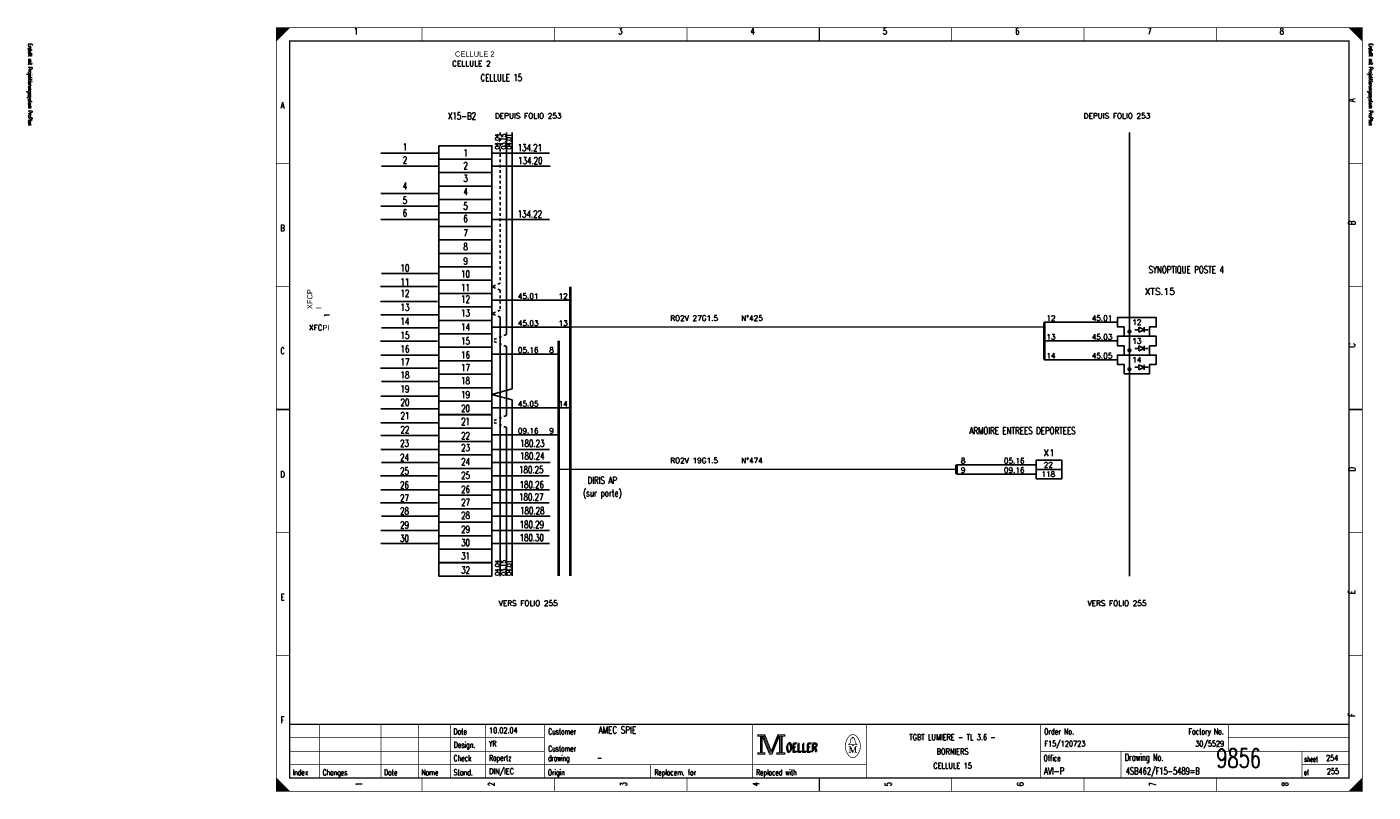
# Model space of a CAD drawing. Header units: centimetres. Extents: x 0 to 491, y -1040 to 69.
# Tile 13 of 181: x 191 to 241, y -1000 to -971. Entities that reach past the tile are written whole.
import ezdxf
from ezdxf.enums import TextEntityAlignment as Align

# ---------------------------------------------------------------- set-up
doc = ezdxf.new("R2010")
doc.units = ezdxf.units.CM
doc.header["$MEASUREMENT"] = 0
doc.linetypes.add('CONTINU', pattern=[0])
doc.linetypes.add('DISCONTINU', pattern=[0.15, 0.1, -0.05])
doc.layers.get('0').update_dxf_attribs({"color": 9, "linetype": 'CONTINUOUS'})
for name, color, linetype in [('POINTILLE', 5, 'DISCONTINU'), ('SCH-3', 3, 'CONTINU'), ('TEXTE', 3, 'CONTINUOUS'), ('TRAIFIN', 1, 'CONTINUOUS'), ('TRAIGROS', 2, 'CONTINUOUS'), ('TRAIMOY', 4, 'CONTINUOUS')]:
    doc.layers.add(name, color=color, linetype=linetype)
doc.styles.get("Standard").update_dxf_attribs({"font": 'romans.shx', "bigfont": 'TXT.shx'})

# ---------------------------------------------------------------- blocks, each defined once
blk = doc.blocks.new('BRND')
at = {"layer": 'TRAIFIN'}
for p, q in [((-0.73, -4.53), (0.8, -4.53)), ((0.8, -5.47), (0.8, -3.59)), ((0.8, -3.59), (2.68, -4.53)), ((2.68, -4.53), (0.8, -5.47)), ((2.68, -5.47), (2.68, -3.59)), ((2.68, -4.53), (4.27, -4.53))]:
    blk.add_line(p, q, dxfattribs=at)
at = {"layer": 'TRAIMOY'}
blk.add_lwpolyline([(-4.75, -7), (-4.75, -3.5), (-7.25, -3.5), (-7.25, 0), (7.25, 0), (7.25, -3.5), (4.75, -3.5), (4.75, -7)], close=True, dxfattribs=at)

msp = doc.modelspace()

# ---------------------------------------------------------------- linework, layer by layer
at = {"color": 0, "linetype": 'Continuous'}
for p, q in [((203.898, -976.186), (206.031, -976.186)), ((208.059, -976.186), (210.192, -976.186)), ((203.916, -976.67), (206.049, -976.67)), ((208.077, -976.67), (210.21, -976.67)), ((203.898, -977.691), (206.031, -977.691)), ((203.898, -978.158), (206.031, -978.158)), ((203.898, -978.66), (206.031, -978.66)), ((208.059, -978.66), (210.192, -978.66)), ((203.916, -980.676), (206.049, -980.676)), ((203.88, -981.161), (206.013, -981.161)), ((203.88, -981.716), (206.013, -981.716)), ((203.898, -982.218), (206.031, -982.218)), ((203.916, -982.702), (206.049, -982.702)), ((203.88, -983.204), (206.013, -983.204)), ((203.898, -983.723), (206.031, -983.723)), ((203.88, -984.207), (206.013, -984.207)), ((203.916, -984.709), (206.049, -984.709)), ((203.898, -985.247), (206.031, -985.247)), ((203.898, -985.73), (206.031, -985.73)), ((203.898, -986.246), (206.031, -986.246)), ((203.898, -986.726), (206.031, -986.726)), ((203.898, -987.238), (206.031, -987.238)), ((208.059, -987.238), (210.192, -987.238)), ((203.916, -987.722), (206.049, -987.722)), ((208.077, -987.722), (210.21, -987.722)), ((203.88, -988.223), (206.013, -988.223)), ((208.041, -988.223), (210.174, -988.223)), ((203.898, -988.743), (206.031, -988.743)), ((208.059, -988.743), (210.192, -988.743)), ((203.88, -989.227), (206.013, -989.227)), ((208.041, -989.227), (210.174, -989.227)), ((203.916, -989.729), (206.049, -989.729)), ((208.077, -989.729), (210.21, -989.729)), ((203.898, -990.266), (206.031, -990.266)), ((208.059, -990.266), (210.192, -990.266)), ((203.898, -990.75), (206.031, -990.75)), ((208.059, -990.75), (210.192, -990.75))]:
    msp.add_line(p, q, dxfattribs=at)
at = {"color": 0, "const_width": 0.025, "flags": 128}
for points in [[(200, -985.75), (200, -971.5), (240.5, -971.5), (240.5, -1000), (200, -1000), (200, -985.75)], [(200, -971.5), (200.5, -971.5), (200, -972), (200, -971.5)], [(200.025, -971.5), (200.025, -971.975), (200.05, -971.95), (200.05, -971.5), (200.075, -971.5), (200.075, -971.925), (200.1, -971.9), (200.1, -971.5), (200.125, -971.5), (200.125, -971.875), (200.15, -971.85), (200.15, -971.5), (200.175, -971.5), (200.175, -971.825), (200.2, -971.8)], [(200.2, -971.8), (200.2, -971.5), (200.225, -971.5), (200.225, -971.775), (200.25, -971.75), (200.25, -971.5), (200.275, -971.5), (200.275, -971.725), (200.3, -971.7), (200.3, -971.5), (200.325, -971.5), (200.325, -971.675), (200.35, -971.65), (200.35, -971.5), (200.375, -971.5)], [(200.375, -971.5), (200.375, -971.625), (200.4, -971.6), (200.4, -971.5), (200.425, -971.5), (200.425, -971.575), (200.45, -971.55), (200.45, -971.5), (200.475, -971.5), (200.475, -971.525)], [(240, -971.5), (240.5, -972), (240.475, -971.975), (240.475, -971.5), (240.45, -971.5), (240.45, -971.95), (240.425, -971.925), (240.425, -971.5), (240.4, -971.5), (240.4, -971.9), (240.375, -971.875), (240.375, -971.5), (240.35, -971.5), (240.35, -971.85), (240.325, -971.825)], [(240.15, -971.65), (240.15, -971.5), (240.125, -971.5), (240.125, -971.625), (240.1, -971.6), (240.1, -971.5), (240.075, -971.5), (240.075, -971.575), (240.05, -971.55), (240.05, -971.5), (240.025, -971.5), (240.025, -971.525)], [(240.325, -971.825), (240.325, -971.5), (240.3, -971.5), (240.3, -971.8), (240.275, -971.775), (240.275, -971.5), (240.25, -971.5), (240.25, -971.75), (240.225, -971.725), (240.225, -971.5), (240.2, -971.5), (240.2, -971.7), (240.175, -971.675), (240.175, -971.5), (240.15, -971.5)], [(217.95, -997.88), (217.95, -997.95), (218.05, -997.95), (218.05, -998.55), (217.95, -998.55), (217.95, -998.62), (218.22, -998.62), (218.22, -998.55), (218.12, -998.55), (218.12, -997.95), (218.22, -997.95), (218.22, -997.88), (217.95, -997.88)], [(218.07, -997.93), (218.07, -998.57), (218.1, -998.57), (218.1, -997.93)], [(218.12, -997.95), (218.39, -998.62), (218.49, -998.62), (218.76, -997.95)], [(218.18, -997.95), (218.42, -998.54), (218.46, -998.54)], [(218.22, -997.88), (218.46, -998.48), (218.7, -997.88)], [(218.22, -997.95), (218.44, -998.51), (218.47, -998.51)], [(218.46, -998.58), (218.49, -998.58), (218.74, -997.95)], [(218.46, -998.54), (218.48, -998.54), (218.72, -997.95)], [(218.76, -997.95), (218.76, -998.55), (218.66, -998.55), (218.66, -998.62), (218.71, -998.62)], [(218.7, -997.88), (218.7, -997.95), (218.8, -997.95), (218.8, -998.55), (218.7, -998.55), (218.7, -998.62), (218.97, -998.62), (218.97, -998.55), (218.87, -998.55), (218.87, -997.95), (218.97, -997.95), (218.97, -997.88), (218.7, -997.88)], [(218.78, -997.93), (218.78, -998.57), (218.83, -998.57), (218.83, -997.93), (218.85, -997.93), (218.85, -998.57)], [(221.48, -998.26), (221.35, -998.26), (221.35, -998.24), (221.4, -998.2), (221.43, -998.04)], [(221.48, -998.01), (221.48, -997.98), (221.52, -997.98), (221.52, -998.01)], [(221.52, -998.26), (221.65, -998.26), (221.65, -998.24), (221.6, -998.2), (221.57, -998.04)], [(221.39, -998.33), (221.39, -998.54), (221.35, -998.54)], [(221.39, -998.33), (221.48, -998.54), (221.51, -998.54)], [(200, -999.5), (200, -1000), (200.5, -1000), (200, -999.5), (200.025, -999.525), (200.025, -1000), (200.05, -1000), (200.05, -999.55), (200.075, -999.575), (200.075, -1000), (200.1, -1000), (200.1, -999.6), (200.125, -999.625), (200.125, -1000), (200.15, -1000)], [(240.475, -999.525), (240.475, -1000), (240.45, -1000), (240.45, -999.55), (240.425, -999.575), (240.425, -1000), (240.4, -1000), (240.4, -999.6), (240.375, -999.625), (240.375, -1000), (240.35, -1000), (240.35, -999.65), (240.325, -999.675), (240.325, -1000), (240.3, -1000)], [(200.15, -1000), (200.15, -999.65), (200.175, -999.675), (200.175, -1000), (200.2, -1000), (200.2, -999.7), (200.225, -999.725), (200.225, -1000), (200.25, -1000), (200.25, -999.75), (200.275, -999.775), (200.275, -1000), (200.3, -1000), (200.3, -999.8), (200.325, -999.825)], [(200.325, -999.825), (200.325, -1000), (200.35, -1000), (200.35, -999.85), (200.375, -999.875), (200.375, -1000), (200.4, -1000), (200.4, -999.9), (200.425, -999.925), (200.425, -1000), (200.45, -1000), (200.45, -999.95), (200.475, -999.975)], [(240.125, -999.875), (240.125, -1000), (240.1, -1000), (240.1, -999.9), (240.075, -999.925), (240.075, -1000), (240.05, -1000), (240.05, -999.95), (240.025, -999.975), (240.025, -1000)], [(240.3, -1000), (240.3, -999.7), (240.275, -999.725), (240.275, -1000), (240.25, -1000), (240.25, -999.75), (240.225, -999.775), (240.225, -1000), (240.2, -1000), (240.2, -999.8), (240.175, -999.825), (240.175, -1000), (240.15, -1000), (240.15, -999.85), (240.125, -999.875)]]:
    msp.add_lwpolyline(points, dxfattribs=at)
at = {"color": 0, "flags": 128}
for points, const_width in [([(200, -971.5), (240.5, -971.5), (240.5, -1000), (200, -1000)], 0.025), ([(200.5, -972), (240, -972), (240, -999.5), (200.5, -999.5)], 0.05), ([(200.5, -972), (240, -972), (240, -999.5), (200.5, -999.5)], 0.025), ([(217.97, -997.9), (218.2, -997.9), (218.2, -997.93), (217.97, -997.93)], 0.025), ([(218.72, -997.9), (218.95, -997.9), (218.95, -997.93), (218.72, -997.93)], 0.025), ([(221.48, -998.26), (221.52, -998.26), (221.52, -998.29), (221.48, -998.29)], 0.025), ([(217.97, -998.57), (218.2, -998.57), (218.2, -998.6), (217.97, -998.6)], 0.025), ([(218.68, -998.57), (218.95, -998.57), (218.95, -998.6), (218.68, -998.6)], 0.025)]:
    msp.add_lwpolyline(points, close=True, dxfattribs=dict(at, const_width=const_width))
at = {"color": 0}
for points, const_width in [([(205.438, -971.5), (205.438, -972)], 0.025), ([(210.375, -971.5), (210.375, -972)], 0.025), ([(215.312, -971.5), (215.312, -972)], 0.025), ([(220.25, -972), (220.25, -971.5)], 0.05), ([(220.25, -971.5), (220.25, -972)], 0.025), ([(225.188, -971.5), (225.188, -972)], 0.025), ([(230.125, -971.5), (230.125, -972)], 0.025), ([(235.062, -971.5), (235.062, -972)], 0.025), ([(200, -976.583), (200.5, -976.583)], 0.025), ([(240.5, -976.583), (240, -976.583)], 0.025), ([(200, -981.167), (200.5, -981.167)], 0.025), ([(240.5, -981.167), (240, -981.167)], 0.025), ([(200.5, -985.75), (200, -985.75)], 0.05), ([(200, -985.75), (200.5, -985.75)], 0.025), ([(240, -985.75), (240.5, -985.75)], 0.05), ([(240.5, -985.75), (240, -985.75)], 0.025), ([(200, -990.333), (200.5, -990.333)], 0.025), ([(240.5, -990.333), (240, -990.333)], 0.025), ([(200, -994.917), (200.5, -994.917)], 0.025), ([(240.5, -994.917), (240, -994.917)], 0.025), ([(240, -997.5), (200.5, -997.5)], 0.05), ([(201.6, -999.5), (201.6, -997.5)], 0.025), ([(203.9, -999.5), (203.9, -997.5)], 0.025), ([(205.3, -999.5), (205.3, -997.5)], 0.025), ([(206.5, -997.5), (206.5, -999.5)], 0.025), ([(207.8, -997.5), (207.8, -999.5)], 0.025), ([(210, -997.5), (210, -999.5)], 0.025), ([(217.75, -997.5), (217.75, -999.5)], 0.025), ([(222, -997.5), (222, -999.5)], 0.025), ([(228.5, -997.5), (228.5, -999.5)], 0.025), ([(235.5, -997.5), (235.5, -998.5)], 0.025), ([(200.5, -998), (210, -998)], 0.025), ([(218.15, -997.95), (218.4, -998.58)], 0.025), ([(218.47, -998.51), (218.7, -997.94)], 0.025), ([(221.46, -998.01), (221.55, -998.01)], 0.025), ([(235.5, -998), (240, -998)], 0.025), ([(200.5, -998.5), (210, -998.5)], 0.025), ([(221.35, -998.33), (221.42, -998.33)], 0.025), ([(221.39, -998.54), (221.43, -998.54)], 0.025), ([(221.42, -998.33), (221.51, -998.54)], 0.025), ([(221.51, -998.54), (221.59, -998.33)], 0.025), ([(221.65, -998.54), (221.57, -998.54)], 0.025), ([(221.59, -998.54), (221.59, -998.33)], 0.025), ([(221.59, -998.33), (221.65, -998.33)], 0.025), ([(221.61, -998.33), (221.61, -998.54)], 0.025), ([(228.5, -998.5), (240, -998.5)], 0.025), ([(231.5, -998.5), (231.5, -999.5)], 0.025), ([(238.25, -998.5), (238.25, -999.5)], 0.025), ([(200.5, -999), (222, -999)], 0.025), ([(213.95, -999), (213.95, -999.5)], 0.025), ([(218.4, -998.58), (218.46, -998.58)], 0.025), ([(238.25, -999), (240, -999)], 0.025), ([(205.438, -1000), (205.438, -999.5)], 0.025), ([(210.375, -1000), (210.375, -999.5)], 0.025), ([(215.312, -1000), (215.312, -999.5)], 0.025), ([(220.25, -999.5), (220.25, -1000)], 0.05), ([(220.25, -1000), (220.25, -999.5)], 0.025), ([(225.188, -1000), (225.188, -999.5)], 0.025), ([(230.125, -1000), (230.125, -999.5)], 0.025), ([(235.062, -1000), (235.062, -999.5)], 0.025), ([(240.5, -999.5), (240, -1000)], 0.025), ([(200.475, -1000), (200.475, -999.975)], 0.025)]:
    msp.add_lwpolyline(points, dxfattribs=dict(at, const_width=const_width))
at = {"color": 0, "linetype": 'Continuous'}
for points in [[(206.066, -976.41), (206.066, -975.908), (208.038, -975.908), (208.038, -976.41)], [(206.066, -976.912), (206.066, -976.41), (208.038, -976.41), (208.038, -976.912)], [(206.066, -977.414), (206.066, -976.912), (208.038, -976.912), (208.038, -977.414)], [(206.066, -977.916), (206.066, -977.414), (208.038, -977.414), (208.038, -977.916)], [(206.066, -978.418), (206.066, -977.916), (208.038, -977.916), (208.038, -978.418)], [(206.066, -978.92), (206.066, -978.418), (208.038, -978.418), (208.038, -978.92)], [(206.066, -979.422), (206.066, -978.92), (208.038, -978.92), (208.038, -979.422)], [(206.066, -979.924), (206.066, -979.422), (208.038, -979.422), (208.038, -979.924)], [(206.066, -980.427), (206.066, -979.924), (208.038, -979.924), (208.038, -980.427)], [(206.066, -980.929), (206.066, -980.427), (208.038, -980.427), (208.038, -980.929)], [(206.066, -981.421), (206.066, -980.919), (208.038, -980.919), (208.038, -981.421)], [(206.066, -981.923), (206.066, -981.421), (208.038, -981.421), (208.038, -981.923)], [(206.066, -982.425), (206.066, -981.923), (208.038, -981.923), (208.038, -982.425)], [(206.066, -982.927), (206.066, -982.425), (208.038, -982.425), (208.038, -982.927)], [(206.066, -983.429), (206.066, -982.927), (208.038, -982.927), (208.038, -983.429)], [(206.066, -983.932), (206.066, -983.429), (208.038, -983.429), (208.038, -983.932)], [(206.066, -984.434), (206.066, -983.932), (208.038, -983.932), (208.038, -984.434)], [(206.066, -984.936), (206.066, -984.434), (208.038, -984.434), (208.038, -984.936)], [(206.066, -985.438), (206.066, -984.936), (208.038, -984.936), (208.038, -985.438)], [(206.066, -985.94), (206.066, -985.438), (208.038, -985.438), (208.038, -985.94)], [(206.066, -986.447), (206.066, -985.945), (208.038, -985.945), (208.038, -986.447)], [(206.066, -986.945), (206.066, -986.443), (208.038, -986.443), (208.038, -986.945)], [(206.066, -987.445), (206.066, -986.943), (208.038, -986.943), (208.038, -987.445)], [(206.066, -987.947), (206.066, -987.445), (208.038, -987.445), (208.038, -987.947)], [(206.066, -988.449), (206.066, -987.947), (208.038, -987.947), (208.038, -988.449)], [(206.066, -988.951), (206.066, -988.449), (208.038, -988.449), (208.038, -988.951)], [(206.066, -989.454), (206.066, -988.951), (208.038, -988.951), (208.038, -989.454)], [(206.066, -989.956), (206.066, -989.454), (208.038, -989.454), (208.038, -989.956)], [(206.066, -990.458), (206.066, -989.956), (208.038, -989.956), (208.038, -990.458)], [(206.066, -990.96), (206.066, -990.458), (208.038, -990.458), (208.038, -990.96)], [(206.066, -991.467), (206.066, -990.965), (208.038, -990.965), (208.038, -991.467)], [(206.066, -991.964), (206.066, -991.462), (208.038, -991.462), (208.038, -991.964)]]:
    msp.add_lwpolyline(points, close=True, dxfattribs=at)
at = {"color": 0, "const_width": 0.025, "flags": 128}
for points in [[(221.35, -997.961, 0.373815), (221.349, -998.657, 0.373815)], [(221.649, -997.96, 0.530775), (221.351, -997.959, 0.530775)], [(221.46, -998.01, 0.414214), (221.43, -998.04, 0.414214)], [(221.57, -998.04, 0.414214), (221.54, -998.01, 0.414214)], [(221.65, -998.66, 0.378582), (221.646, -997.956, 0.378582)], [(221.35, -998.66, 0.532213), (221.649, -998.661, 0.532213)]]:
    msp.add_lwpolyline(points, format="xyb", dxfattribs=at)
at = {"layer": 'POINTILLE', "color": 0, "const_width": 0.05}
for points in [[(228.641, -982.676), (210.963, -982.676)], [(225.366, -987.987), (210.53, -987.987)]]:
    msp.add_lwpolyline(points, dxfattribs=at)
at = {"layer": 'TRAIFIN', "color": 0, "linetype": 'DISCONTINU'}
for p, q in [((208.353, -975.42), (208.353, -981.041)), ((208.353, -981.041), (208.038, -981.17)), ((208.353, -981.298), (208.038, -981.17)), ((208.353, -981.298), (208.353, -982.045)), ((208.353, -982.045), (208.038, -982.174)), ((208.353, -982.303), (208.038, -982.174)), ((208.583, -982.955), (208.038, -983.178)), ((208.583, -983.401), (208.038, -983.178)), ((208.583, -985.973), (208.038, -986.196)), ((208.583, -986.419), (208.038, -986.196))]:
    msp.add_line(p, q, dxfattribs=at)
at = {"layer": 'TRAIFIN', "color": 0}
for p, q in [((208.583, -982.955), (208.583, -975.42)), ((208.791, -984.983), (208.791, -975.42)), ((208.791, -984.983), (208.791, -978.414)), ((210.963, -981.672), (208.038, -981.672)), ((208.353, -991.963), (208.353, -982.303)), ((210.963, -982.676), (208.038, -982.676)), ((231.366, -982.494), (228.641, -982.494)), ((208.583, -985.973), (208.583, -983.401)), ((231.366, -983.194), (228.641, -983.194)), ((210.53, -983.681), (208.038, -983.681)), ((231.366, -983.894), (228.641, -983.894)), ((208.791, -984.983), (208.038, -985.187)), ((208.791, -985.391), (208.038, -985.187)), ((208.791, -991.961), (208.791, -985.391)), ((208.791, -991.961), (208.791, -985.391)), ((210.963, -985.689), (208.038, -985.689)), ((208.583, -986.419), (208.583, -991.962)), ((210.53, -986.694), (208.038, -986.694)), ((228.341, -987.812), (225.366, -987.812)), ((228.341, -988.162), (225.366, -988.162))]:
    msp.add_line(p, q, dxfattribs=at)
at = {"layer": 'TRAIFIN', "color": 0, "const_width": 0.072}
for points in [[(231.772, -982.844, 1), (231.86, -982.844, 1)], [(231.772, -983.544, 1), (231.86, -983.544, 1)], [(231.772, -984.244, 1), (231.86, -984.244, 1)]]:
    msp.add_lwpolyline(points, format="xyb", close=True, dxfattribs=at)
at = {"layer": 'TRAIGROS', "color": 0}
msp.add_line((231.816, -975.42), (231.816, -991.964), dxfattribs=at)
at = {"layer": 'TRAIGROS', "color": 0, "const_width": 0.1}
for points in [[(210.963, -981.17), (210.963, -991.964)], [(228.641, -982.494), (228.641, -983.894)], [(210.53, -983.178), (210.53, -991.961)], [(225.366, -987.812), (225.366, -988.162)]]:
    msp.add_lwpolyline(points, dxfattribs=at)
at = {"layer": 'TRAIMOY', "color": 0}
for points in [[(228.341, -987.637), (229.291, -987.637), (229.291, -987.987), (228.341, -987.987)], [(228.341, -987.987), (229.291, -987.987), (229.291, -988.337), (228.341, -988.337)]]:
    msp.add_lwpolyline(points, close=True, dxfattribs=at)

# ---------------------------------------------------------------- block references
at = {"layer": 'SCH-3', "color": 0, "xscale": 0.1, "yscale": 0.1, "zscale": 0.1}
for p in [(232.091, -982.319), (232.091, -983.019), (232.091, -983.719)]:
    msp.add_blockref('BRND', p, dxfattribs=at)

# ---------------------------------------------------------------- texts
at = {"color": 0}
for s, height, width, p in [('1', 0.238, 0.672, (202.965, -971.514)), ('3', 0.238, 0.672, (212.832, -971.514)), ('4', 0.238, 0.672, (217.766, -971.514)), ('5', 0.238, 0.672, (222.699, -971.514)), ('6', 0.238, 0.672, (227.632, -971.514)), ('7', 0.238, 0.672, (232.566, -971.514)), ('8', 0.238, 0.672, (237.499, -971.514)), ('CELLULE 15', 0.2619, 0.736, (208.393, -973.24)), ('A', 0.238, 0.76, (200.233, -974.283)), ('X15-B2', 0.2619, 0.736, (206.925, -974.67)), ('1', 0.262, 0.736, (204.797, -975.828)), ('134.21', 0.2619, 0.736, (209.455, -975.855)), ('2', 0.262, 0.736, (204.797, -976.312)), ('1', 0.262, 0.736, (207.057, -976.043)), ('134.20', 0.2619, 0.736, (209.473, -976.339)), ('2', 0.262, 0.736, (207.057, -976.527)), ('4', 0.262, 0.736, (204.797, -977.279)), ('3', 0.262, 0.736, (207.057, -976.993)), ('5', 0.262, 0.736, (204.797, -977.817)), ('4', 0.262, 0.736, (207.057, -977.495)), ('6', 0.262, 0.736, (204.797, -978.284)), ('5', 0.262, 0.736, (207.057, -978.032)), ('134.22', 0.2619, 0.736, (209.455, -978.329)), ('B', 0.238, 0.76, (200.233, -978.861)), ('6', 0.262, 0.736, (207.057, -978.499)), ('7', 0.262, 0.736, (207.057, -979.037)), ('8', 0.262, 0.736, (207.057, -979.538)), ('10', 0.2619, 0.736, (204.797, -980.345)), ('9', 0.262, 0.736, (207.057, -980.076)), ('SYNOPTIQUE POSTE 4', 0.26194, 0.736, (233.934, -980.396)), ('11', 0.2619, 0.736, (204.797, -980.857)), ('10', 0.2619, 0.736, (207.057, -980.56)), ('12', 0.2619, 0.736, (204.797, -981.287)), ('11', 0.2619, 0.736, (207.057, -981.072)), ('13', 0.2619, 0.736, (204.797, -981.806)), ('12', 0.2619, 0.736, (207.057, -981.502)), ('14', 0.2619, 0.736, (204.797, -982.326)), ('13', 0.2619, 0.736, (207.057, -982.021)), ('15', 0.2619, 0.736, (204.797, -982.846)), ('14', 0.2619, 0.736, (207.057, -982.541)), ('C', 0.238, 0.76, (200.233, -983.439)), ('16', 0.2619, 0.736, (204.797, -983.365)), ('15', 0.2619, 0.736, (207.057, -983.061)), ('17', 0.2619, 0.736, (204.797, -983.849)), ('16', 0.2619, 0.736, (207.057, -983.581)), ('18', 0.2619, 0.736, (204.797, -984.333)), ('17', 0.2619, 0.736, (207.057, -984.064)), ('19', 0.2619, 0.736, (204.797, -984.853)), ('18', 0.2619, 0.736, (207.057, -984.548)), ('20', 0.2619, 0.736, (204.797, -985.355)), ('19', 0.2619, 0.736, (207.057, -985.068)), ('21', 0.2619, 0.736, (204.797, -985.852)), ('20', 0.2619, 0.736, (207.057, -985.57)), ('22', 0.2619, 0.736, (204.797, -986.376)), ('21', 0.2619, 0.736, (207.057, -986.067)), ('ARMOIRE ENTREES DEPORTEES', 0.26194, 0.736, (227.827, -986.414)), ('23', 0.2619, 0.736, (204.78, -986.88)), ('22', 0.2619, 0.736, (207.057, -986.591)), ('180.23', 0.2619, 0.736, (209.545, -986.884)), ('24', 0.2619, 0.736, (204.78, -987.4)), ('23', 0.2619, 0.736, (207.057, -987.041)), ('180.24', 0.2619, 0.736, (209.545, -987.35)), ('25', 0.2619, 0.736, (204.78, -987.919)), ('24', 0.2619, 0.736, (207.057, -987.561)), ('180.25', 0.2619, 0.736, (209.509, -987.866)), ('D', 0.238, 0.76, (200.233, -988.053)), ('26', 0.2619, 0.736, (204.78, -988.439)), ('25', 0.2619, 0.736, (207.057, -988.081)), ('180.26', 0.2619, 0.736, (209.527, -988.426)), ('DIRIS AP', 0.2619, 0.736, (212.156, -988.263)), ('27', 0.2619, 0.736, (204.78, -988.923)), ('26', 0.2619, 0.736, (207.057, -988.6)), ('180.27', 0.2619, 0.736, (209.509, -988.888)), ('(sur porte)', 0.26194, 0.736, (212.156, -988.729)), ('28', 0.2619, 0.736, (204.78, -989.407)), ('27', 0.2619, 0.736, (207.057, -989.084)), ('180.28', 0.2619, 0.736, (209.545, -989.394)), ('29', 0.2619, 0.736, (204.78, -989.926)), ('28', 0.2619, 0.736, (207.057, -989.568)), ('180.29', 0.2619, 0.736, (209.527, -989.91)), ('30', 0.2619, 0.736, (204.78, -990.428)), ('29', 0.2619, 0.736, (207.057, -990.088)), ('180.30', 0.2619, 0.736, (209.527, -990.398)), ('30', 0.2619, 0.736, (207.057, -990.589)), ('31', 0.2619, 0.736, (207.057, -991.087)), ('32', 0.2619, 0.736, (207.057, -991.611)), ('E', 0.238, 0.76, (200.233, -992.632)), ('F', 0.238, 0.76, (200.233, -997.21)), ('TGBT LUMIERE - TL 3.6 -', 0.21431, 0.7536, (225.219, -997.87)), ('BORNIERS', 0.2143, 0.76, (225.219, -998.403)), ('CELLULE 15', 0.2143, 0.681231, (225.219, -998.935))]:
    msp.add_text(s, height=height, dxfattribs=dict(at, width=width)).set_placement(p, align=Align.TOP_CENTER)
at = {"color": 0, "width": 0.622634}
for p in [(190.702, -972.094), (240.702, -972.094)]:
    msp.add_text('Erstellt mit Projektierungssystem ProPlan', height=0.14288, rotation=270, dxfattribs=at).set_placement(p, align=Align.BOTTOM_LEFT)
at = {"color": 0, "width": 0.76}
for s, p in [('A', (239.991, -974.283)), ('B', (239.991, -978.861)), ('C', (239.992, -983.439)), ('D', (239.992, -988.053)), ('E', (239.991, -992.632)), ('F', (239.991, -997.21))]:
    msp.add_text(s, height=0.238, rotation=90, dxfattribs=at).set_placement(p, align=Align.TOP_LEFT)
at = {"color": 0}
for s, height, width, p in [('04.04', 0.1676, 0.736, (208.155, -975.752)), ('03.15', 0.1676, 0.736, (208.386, -975.752)), ('04.01', 0.1676, 0.736, (208.594, -975.752)), ('04.04', 0.1676, 0.736, (208.155, -991.657)), ('03.15', 0.1676, 0.736, (208.386, -991.657)), ('04.01', 0.1676, 0.736, (208.594, -991.657)), ('1', 0.238, 0.672, (202.965, -999.73)), ('2', 0.238, 0.672, (207.899, -999.73)), ('3', 0.238, 0.672, (212.832, -999.73)), ('4', 0.238, 0.672, (217.766, -999.73)), ('5', 0.238, 0.672, (222.699, -999.73)), ('6', 0.238, 0.672, (227.632, -999.73)), ('7', 0.238, 0.672, (232.566, -999.73)), ('8', 0.238, 0.672, (237.499, -999.73))]:
    msp.add_text(s, height=height, rotation=90, dxfattribs=dict(at, width=width)).set_placement(p, align=Align.TOP_CENTER)
for s, height, width, p in [('Date', 0.2143, 0.64, (206.605, -997.658)), ('Customer', 0.2143, 0.62, (210.14, -997.658)), ('Order No.', 0.2143, 0.656889, (228.633, -997.658)), ('Design.', 0.2143, 0.636571, (206.619, -998.154)), ('Customer', 0.2143, 0.62, (210.14, -998.296)), ('OELLER', 0.3096, 0.76, (218.996, -998.225)), ('OELLER', 0.3096, 0.76, (218.996, -998.225)), ('OELLER', 0.3096, 0.76, (219.032, -998.19)), ('Check', 0.2143, 0.632, (206.612, -998.651)), ('drawing', 0.2143, 0.6, (210.133, -998.651)), ('Office', 0.2143, 0.626667, (228.615, -998.651)), ('Drawing No.', 0.26194, 0.646545, (231.643, -998.602)), ('sheet', 0.1905, 0.6, (238.338, -998.701)), ('Index', 0.2143, 0.632, (200.609, -999.184)), ('Changes', 0.2143, 0.622857, (201.726, -999.184)), ('Date', 0.2143, 0.64, (204.015, -999.184)), ('Name', 0.2143, 0.64, (205.404, -999.184)), ('Stand.', 0.2143, 0.642667, (206.612, -999.184)), ('Origin', 0.2143, 0.626667, (210.127, -999.184)), ('Replacem. for', 0.21431, 0.627077, (214.097, -999.184)), ('Replaced with', 0.21431, 0.619692, (217.895, -999.184)), ('of', 0.1905, 0.6, (238.323, -999.198))]:
    msp.add_text(s, height=height, dxfattribs=dict(at, width=width)).set_placement(p, align=Align.TOP_LEFT)
for s, height, width, p in [('10.02.04', 0.2143, 0.678, (207.934, -997.892)), ('AMEC SPIE', 0.2619, 0.752889, (212.016, -997.923)), ('YR', 0.2143, 0.626667, (207.927, -998.389)), ('F15/120723', 0.2143, 0.6832, (228.639, -998.389)), ('9856', 0.7, 0.6928, (235.058, -999.322)), ('Ropertz', 0.2143, 0.622857, (207.932, -998.921)), ('-', 0.214, 0.696, (211.965, -998.921)), ('254', 0.2143, 0.672, (239.15, -998.921)), ('DIN/IEC', 0.2143, 0.750857, (207.935, -999.418)), ('AVI-P', 0.2619, 0.7472, (228.624, -999.449)), ('4SB462/F15-5489=B', 0.26194, 0.6928, (231.679, -999.449)), ('255', 0.2143, 0.672, (239.177, -999.418))]:
    msp.add_text(s, height=height, dxfattribs=dict(at, width=width)).set_placement(p, align=Align.BOTTOM_LEFT)
at = {"color": 0, "width": 0.646545}
msp.add_text('Factory No.', height=0.21431, dxfattribs=at).set_placement((235.335, -997.658), align=Align.TOP_RIGHT)
at = {"color": 0, "width": 0.675429}
msp.add_text('30/5529', height=0.2143, dxfattribs=at).set_placement((235.346, -998.389), align=Align.BOTTOM_RIGHT)
at = {"linetype": 'Continuous', "char_height": 0.2, "attachment_point": 1}
for s, insert, width in [('{\\fArial|b0|i0|c0|p34;CELLULE 2}', (206.661, -972.386), 6.70761), ('CELLULE 2', (206.554, -972.745), 6.42066), ('XFC{\\fArial|b0|i0|c0|p34;PI}', (201.217, -982.596), 0.37664)]:
    msp.add_mtext(s, dxfattribs=dict(at, insert=insert, width=width))
at = {"linetype": 'Continuous', "char_height": 0.2, "attachment_point": 1, "rotation": 90}
for s, insert, width in [('{\\fArial|b0|i0|c0|p34;XFCP\\PI}', (201.145, -982.004), 0.37664), ('1', (201.784, -982.317), 0.39457)]:
    msp.add_mtext(s, dxfattribs=dict(at, insert=insert, width=width))
at = {"layer": 'TEXTE', "color": 0}
for s, p in [('DEPUIS FOLIO 253', (209.393, -974.792)), ('DEPUIS FOLIO 253', (231.351, -974.792)), ('45.01', (209.393, -981.522)), ('12', (210.696, -981.522)), ('45.03', (209.393, -982.526)), ('13', (210.696, -982.526)), ('12', (228.888, -982.344)), ('45.01', (230.794, -982.344)), ('12', (232.091, -982.494)), ('13', (228.888, -983.044)), ('45.03', (230.794, -983.044)), ('05.16', (209.393, -983.531)), ('8', (210.264, -983.531)), ('13', (232.091, -983.194)), ('14', (228.888, -983.744)), ('45.05', (230.794, -983.744)), ('14', (232.091, -983.894)), ('45.05', (209.393, -985.539)), ('14', (210.696, -985.539)), ('09.16', (209.393, -986.544)), ('9', (210.264, -986.544)), ('9', (225.613, -988.012)), ('8', (225.613, -987.662)), ('05.16', (227.519, -987.662)), ('09.16', (227.519, -988.012)), ('22', (228.791, -987.812)), ('118', (228.791, -988.162)), ('VERS FOLIO 255', (209.393, -992.979)), ('VERS FOLIO 255', (231.351, -992.979))]:
    msp.add_text(s, height=0.2, dxfattribs=at).set_placement(p, align=Align.MIDDLE)
for s, p in [('XTS.15', (232.945, -981.47)), ('X1', (228.816, -987.488))]:
    msp.add_text(s, height=0.25, dxfattribs=at).set_placement(p, align=Align.CENTER)
for s, p in [('RO2V 27G1.5', (214.69, -982.441)), ('N°425', (217.336, -982.441)), ('RO2V 19G1.5', (214.69, -987.752)), ('N°474', (217.336, -987.752))]:
    msp.add_text(s, height=0.2, dxfattribs=at).set_placement(p)

doc.saveas('drawing.dxf')
